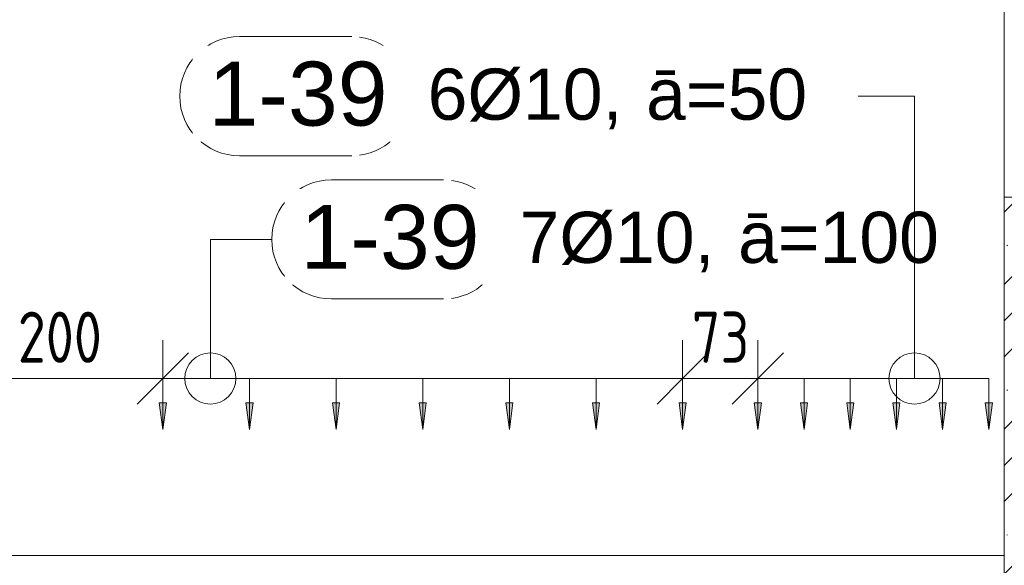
# Model space of a CAD drawing. Header units: millimetres. Extents: x -25607 to 9385, y 1894 to 10168.
# Tile 163 of 181: x 6638 to 7599, y 6010 to 6544. Entities that reach past the tile are written whole.
import ezdxf

# ---------------------------------------------------------------- set-up
doc = ezdxf.new("R2010")
doc.units = ezdxf.units.MM
for name, color, linetype, lineweight in [('A-ANNO-DIMS', 211, 'Continuous', 5), ('A-ANNO-DIMS-25', 211, 'Continuous', 5), ('S-BEAM', 12, 'Continuous', 9), ('S-COLS', 52, 'Continuous', 9), ('S-RBAR-IDEN', 171, 'Continuous', 5)]:
    doc.layers.add(name, color=color, linetype=linetype, lineweight=lineweight)
doc.styles.add('Arial', font='arial.ttf', dxfattribs={"height": 50})
doc.styles.add('Arial_1', font='arial.ttf', dxfattribs={"height": 62.5})
doc.styles.add('ISOCPEUR_2', font='isocpeur.ttf', dxfattribs={"width": 0.8, "height": 50})
doc.dimstyles.new('Vnitřní', dxfattribs={"dimscale": 304.8, "dimtxt": 49.799059, "dimasz": 0.164042, "dimexe": 0.123031, "dimexo": 0.0625, "dimgap": 0, "dimtad": 1, "dimdec": 0, "dimzin": 0, "dimdsep": 46, "dimtxsty": 'ISOCPEUR_2', "dimblk1": 'OBLIQUE', "dimblk2": 'OBLIQUE', "dimsah": 1, "dimcen": 0.09, "dimdle": 0.123031, "dimazin": 0, "dimtfac": 1, "dimtdec": 4, "dimtix": 1, "dimtmove": 0, "dimatfit": 3, "dimfxl": 0.123031, "dimfxlon": 1, "dimtvp": 1, "dimtolj": 1, "dimtzin": 0, "dimarcsym": 2})
doc.dimstyles.new('Výztuž_kusy__řezy__3', dxfattribs={"dimscale": 304.8, "dimtxt": 0.18, "dimasz": 0, "dimexe": 0, "dimexo": 0.0625, "dimgap": 0.082021, "dimtad": 1, "dimdec": 0, "dimzin": 0, "dimdsep": 46, "dimtxsty": 'Arial_1', "dimblk1": 'NONE', "dimblk2": 'NONE', "dimsah": 1, "dimcen": 0.09, "dimazin": 0, "dimtfac": 1, "dimtdec": 4, "dimtix": 1, "dimtmove": 0, "dimatfit": 3, "dimfxl": 0.164042, "dimfxlon": 1, "dimtvp": 1, "dimtfill": 1, "dimtolj": 1, "dimtzin": 0, "dimarcsym": 2})

# ---------------------------------------------------------------- blocks, each defined once
blk = doc.blocks.new('DIMBLOCK529-V5')
at = {"layer": 'A-ANNO-DIMS-25'}
for points in [[(6777.58, 6142.89), (6781.04, 6169.18), (6774.12, 6169.18)], [(6862.2, 6142.89), (6865.66, 6169.18), (6858.74, 6169.18)]]:
    blk.add_hatch(color=256, dxfattribs=at).paths.add_polyline_path(points)
for p, q in [((6777.58, 6192.89), (6862.2, 6192.89)), ((6777.58, 6192.89), (6777.58, 6192.89)), ((6777.58, 6192.89), (6777.58, 6142.89)), ((6862.2, 6192.89), (6862.2, 6192.89)), ((6862.2, 6192.89), (6862.2, 6142.89)), ((6781.04, 6169.18), (6774.12, 6169.18)), ((6774.12, 6169.18), (6777.58, 6142.89)), ((6777.58, 6142.89), (6781.04, 6169.18)), ((6865.66, 6169.18), (6858.74, 6169.18)), ((6858.74, 6169.18), (6862.2, 6142.89)), ((6862.2, 6142.89), (6865.66, 6169.18))]:
    blk.add_line(p, q, dxfattribs=at)
blk = doc.blocks.new('_None')
blk = doc.blocks.new('DIMBLOCK530-V5')
at = {"layer": 'A-ANNO-DIMS-25'}
for points in [[(6862.2, 6142.89), (6865.66, 6169.18), (6858.74, 6169.18)], [(6946.81, 6142.89), (6950.27, 6169.18), (6943.35, 6169.18)]]:
    blk.add_hatch(color=256, dxfattribs=at).paths.add_polyline_path(points)
for p, q in [((6862.2, 6192.89), (6946.81, 6192.89)), ((6862.2, 6192.89), (6862.2, 6192.89)), ((6862.2, 6192.89), (6862.2, 6142.89)), ((6946.81, 6192.89), (6946.81, 6192.89)), ((6946.81, 6192.89), (6946.81, 6142.89)), ((6865.66, 6169.18), (6858.74, 6169.18)), ((6858.74, 6169.18), (6862.2, 6142.89)), ((6862.2, 6142.89), (6865.66, 6169.18)), ((6950.27, 6169.18), (6943.35, 6169.18)), ((6943.35, 6169.18), (6946.81, 6142.89)), ((6946.81, 6142.89), (6950.27, 6169.18))]:
    blk.add_line(p, q, dxfattribs=at)
blk = doc.blocks.new('DIMBLOCK531-V5')
at = {"layer": 'A-ANNO-DIMS-25'}
for points in [[(6946.81, 6142.89), (6950.27, 6169.18), (6943.35, 6169.18)], [(7031.43, 6142.89), (7034.89, 6169.18), (7027.97, 6169.18)]]:
    blk.add_hatch(color=256, dxfattribs=at).paths.add_polyline_path(points)
for p, q in [((6946.81, 6192.89), (7031.43, 6192.89)), ((6946.81, 6192.89), (6946.81, 6192.89)), ((6946.81, 6192.89), (6946.81, 6142.89)), ((7031.43, 6192.89), (7031.43, 6192.89)), ((7031.43, 6192.89), (7031.43, 6142.89)), ((6950.27, 6169.18), (6943.35, 6169.18)), ((6943.35, 6169.18), (6946.81, 6142.89)), ((6946.81, 6142.89), (6950.27, 6169.18)), ((7034.89, 6169.18), (7027.97, 6169.18)), ((7027.97, 6169.18), (7031.43, 6142.89)), ((7031.43, 6142.89), (7034.89, 6169.18))]:
    blk.add_line(p, q, dxfattribs=at)
blk = doc.blocks.new('DIMBLOCK532-V5')
at = {"layer": 'A-ANNO-DIMS-25'}
for points in [[(7031.43, 6142.89), (7034.89, 6169.18), (7027.97, 6169.18)], [(7116.04, 6142.89), (7119.5, 6169.18), (7112.58, 6169.18)]]:
    blk.add_hatch(color=256, dxfattribs=at).paths.add_polyline_path(points)
for p, q in [((7031.43, 6192.89), (7116.04, 6192.89)), ((7031.43, 6192.89), (7031.43, 6192.89)), ((7031.43, 6192.89), (7031.43, 6142.89)), ((7116.04, 6192.89), (7116.04, 6192.89)), ((7116.04, 6192.89), (7116.04, 6142.89)), ((7034.89, 6169.18), (7027.97, 6169.18)), ((7027.97, 6169.18), (7031.43, 6142.89)), ((7031.43, 6142.89), (7034.89, 6169.18)), ((7119.5, 6169.18), (7112.58, 6169.18)), ((7112.58, 6169.18), (7116.04, 6142.89)), ((7116.04, 6142.89), (7119.5, 6169.18))]:
    blk.add_line(p, q, dxfattribs=at)
blk = doc.blocks.new('DIMBLOCK533-V5')
at = {"layer": 'A-ANNO-DIMS-25'}
for points in [[(7116.04, 6142.89), (7119.5, 6169.18), (7112.58, 6169.18)], [(7200.66, 6142.89), (7204.12, 6169.18), (7197.2, 6169.18)]]:
    blk.add_hatch(color=256, dxfattribs=at).paths.add_polyline_path(points)
for p, q in [((7116.04, 6192.89), (7200.66, 6192.89)), ((7116.04, 6192.89), (7116.04, 6192.89)), ((7116.04, 6192.89), (7116.04, 6142.89)), ((7200.66, 6192.89), (7200.66, 6192.89)), ((7200.66, 6192.89), (7200.66, 6142.89)), ((7119.5, 6169.18), (7112.58, 6169.18)), ((7112.58, 6169.18), (7116.04, 6142.89)), ((7116.04, 6142.89), (7119.5, 6169.18)), ((7204.12, 6169.18), (7197.2, 6169.18)), ((7197.2, 6169.18), (7200.66, 6142.89)), ((7200.66, 6142.89), (7204.12, 6169.18))]:
    blk.add_line(p, q, dxfattribs=at)
blk = doc.blocks.new('DIMBLOCK534-V5')
at = {"layer": 'A-ANNO-DIMS-25'}
for points in [[(7200.66, 6142.89), (7204.12, 6169.18), (7197.2, 6169.18)], [(7285.27, 6142.89), (7288.73, 6169.18), (7281.81, 6169.18)]]:
    blk.add_hatch(color=256, dxfattribs=at).paths.add_polyline_path(points)
for p, q in [((7200.66, 6192.89), (7285.27, 6192.89)), ((7200.66, 6192.89), (7200.66, 6192.89)), ((7200.66, 6192.89), (7200.66, 6142.89)), ((7285.27, 6192.89), (7285.27, 6192.89)), ((7285.27, 6192.89), (7285.27, 6142.89)), ((7204.12, 6169.18), (7197.2, 6169.18)), ((7197.2, 6169.18), (7200.66, 6142.89)), ((7200.66, 6142.89), (7204.12, 6169.18)), ((7288.73, 6169.18), (7281.81, 6169.18)), ((7281.81, 6169.18), (7285.27, 6142.89)), ((7285.27, 6142.89), (7288.73, 6169.18))]:
    blk.add_line(p, q, dxfattribs=at)
blk = doc.blocks.new('DIMBLOCK535-V5')
at = {"layer": 'A-ANNO-DIMS-25'}
for points in [[(6777.58, 6142.89), (6781.04, 6169.18), (6774.12, 6169.18)], [(6862.2, 6142.89), (6865.66, 6169.18), (6858.74, 6169.18)], [(6946.81, 6142.89), (6950.27, 6169.18), (6943.35, 6169.18)], [(7031.43, 6142.89), (7034.89, 6169.18), (7027.97, 6169.18)], [(7116.04, 6142.89), (7119.5, 6169.18), (7112.58, 6169.18)], [(7200.66, 6142.89), (7204.12, 6169.18), (7197.2, 6169.18)], [(7285.27, 6142.89), (7288.73, 6169.18), (7281.81, 6169.18)]]:
    blk.add_hatch(color=256, dxfattribs=at).paths.add_polyline_path(points)
for p, q in [((6777.58, 6192.89), (7285.27, 6192.89)), ((6777.58, 6192.89), (6862.2, 6192.89)), ((6777.58, 6192.89), (6777.58, 6192.89)), ((6777.58, 6192.89), (6777.58, 6142.89)), ((6862.2, 6192.89), (6946.81, 6192.89)), ((6862.2, 6192.89), (6862.2, 6192.89)), ((6862.2, 6192.89), (6862.2, 6142.89)), ((6946.81, 6192.89), (7031.43, 6192.89)), ((6946.81, 6192.89), (6946.81, 6192.89)), ((6946.81, 6192.89), (6946.81, 6142.89)), ((7031.43, 6192.89), (7116.04, 6192.89)), ((7031.43, 6192.89), (7031.43, 6192.89)), ((7031.43, 6192.89), (7031.43, 6142.89)), ((7116.04, 6192.89), (7200.66, 6192.89)), ((7116.04, 6192.89), (7116.04, 6192.89)), ((7116.04, 6192.89), (7116.04, 6142.89)), ((7200.66, 6192.89), (7285.27, 6192.89)), ((7200.66, 6192.89), (7200.66, 6192.89)), ((7200.66, 6192.89), (7200.66, 6142.89)), ((7285.27, 6192.89), (7285.27, 6192.89)), ((7285.27, 6192.89), (7285.27, 6142.89)), ((6781.04, 6169.18), (6774.12, 6169.18)), ((6774.12, 6169.18), (6777.58, 6142.89)), ((6777.58, 6142.89), (6781.04, 6169.18)), ((6865.66, 6169.18), (6858.74, 6169.18)), ((6858.74, 6169.18), (6862.2, 6142.89)), ((6862.2, 6142.89), (6865.66, 6169.18)), ((6950.27, 6169.18), (6943.35, 6169.18)), ((6943.35, 6169.18), (6946.81, 6142.89)), ((6946.81, 6142.89), (6950.27, 6169.18)), ((7034.89, 6169.18), (7027.97, 6169.18)), ((7027.97, 6169.18), (7031.43, 6142.89)), ((7031.43, 6142.89), (7034.89, 6169.18)), ((7119.5, 6169.18), (7112.58, 6169.18)), ((7112.58, 6169.18), (7116.04, 6142.89)), ((7116.04, 6142.89), (7119.5, 6169.18)), ((7204.12, 6169.18), (7197.2, 6169.18)), ((7197.2, 6169.18), (7200.66, 6142.89)), ((7200.66, 6142.89), (7204.12, 6169.18)), ((7288.73, 6169.18), (7281.81, 6169.18)), ((7281.81, 6169.18), (7285.27, 6142.89)), ((7285.27, 6142.89), (7288.73, 6169.18))]:
    blk.add_line(p, q, dxfattribs=at)
blk = doc.blocks.new('Popisek výztuže__BEZ NATOČENÍ_ - _Typ_ množství_PRAVÝ _řezy_-573725-V5')
at = {"layer": 'S-RBAR-IDEN'}
for p, q in [((-15461.32, 9359.75), (-15571.02, 9359.75)), ((-15571.02, 9243.32), (-15461.32, 9243.32))]:
    blk.add_line(p, q, dxfattribs=at)
for centre, start, end in [((-15571.02, 9301.53), 90, 270), ((-15461.32, 9301.53), 277.64339, 82.35661)]:
    blk.add_arc(centre, 58.22, start, end, dxfattribs=at)
blk = doc.blocks.new('DIMBLOCK536-V5')
at = {"layer": 'A-ANNO-DIMS-25'}
for points in [[(7358.75, 6142.89), (7362.21, 6169.18), (7355.29, 6169.18)], [(7403.86, 6142.89), (7407.32, 6169.18), (7400.4, 6169.18)]]:
    blk.add_hatch(color=256, dxfattribs=at).paths.add_polyline_path(points)
for p, q in [((7358.75, 6192.89), (7403.86, 6192.89)), ((7358.75, 6192.89), (7358.75, 6192.89)), ((7358.75, 6192.89), (7358.75, 6142.89)), ((7403.86, 6192.89), (7403.86, 6192.89)), ((7403.86, 6192.89), (7403.86, 6142.89)), ((7362.21, 6169.18), (7355.29, 6169.18)), ((7355.29, 6169.18), (7358.75, 6142.89)), ((7358.75, 6142.89), (7362.21, 6169.18)), ((7407.32, 6169.18), (7400.4, 6169.18)), ((7400.4, 6169.18), (7403.86, 6142.89)), ((7403.86, 6142.89), (7407.32, 6169.18))]:
    blk.add_line(p, q, dxfattribs=at)
blk = doc.blocks.new('DIMBLOCK537-V5')
at = {"layer": 'A-ANNO-DIMS-25'}
for points in [[(7403.86, 6142.89), (7407.32, 6169.18), (7400.4, 6169.18)], [(7448.97, 6142.89), (7452.43, 6169.18), (7445.5, 6169.18)]]:
    blk.add_hatch(color=256, dxfattribs=at).paths.add_polyline_path(points)
for p, q in [((7403.86, 6192.89), (7448.97, 6192.89)), ((7403.86, 6192.89), (7403.86, 6192.89)), ((7403.86, 6192.89), (7403.86, 6142.89)), ((7448.97, 6192.89), (7448.97, 6192.89)), ((7448.97, 6192.89), (7448.97, 6142.89)), ((7407.32, 6169.18), (7400.4, 6169.18)), ((7400.4, 6169.18), (7403.86, 6142.89)), ((7403.86, 6142.89), (7407.32, 6169.18)), ((7452.43, 6169.18), (7445.5, 6169.18)), ((7445.5, 6169.18), (7448.97, 6142.89)), ((7448.97, 6142.89), (7452.43, 6169.18))]:
    blk.add_line(p, q, dxfattribs=at)
blk = doc.blocks.new('DIMBLOCK538-V5')
at = {"layer": 'A-ANNO-DIMS-25'}
for points in [[(7448.97, 6142.89), (7452.43, 6169.18), (7445.5, 6169.18)], [(7494.07, 6142.89), (7497.54, 6169.18), (7490.61, 6169.18)]]:
    blk.add_hatch(color=256, dxfattribs=at).paths.add_polyline_path(points)
for p, q in [((7448.97, 6192.89), (7494.07, 6192.89)), ((7448.97, 6192.89), (7448.97, 6192.89)), ((7448.97, 6192.89), (7448.97, 6142.89)), ((7494.07, 6192.89), (7494.07, 6192.89)), ((7494.07, 6192.89), (7494.07, 6142.89)), ((7452.43, 6169.18), (7445.5, 6169.18)), ((7445.5, 6169.18), (7448.97, 6142.89)), ((7448.97, 6142.89), (7452.43, 6169.18)), ((7497.54, 6169.18), (7490.61, 6169.18)), ((7490.61, 6169.18), (7494.07, 6142.89)), ((7494.07, 6142.89), (7497.54, 6169.18))]:
    blk.add_line(p, q, dxfattribs=at)
blk = doc.blocks.new('DIMBLOCK539-V5')
at = {"layer": 'A-ANNO-DIMS-25'}
for points in [[(7494.07, 6142.89), (7497.54, 6169.18), (7490.61, 6169.18)], [(7539.18, 6142.89), (7542.65, 6169.18), (7535.72, 6169.18)]]:
    blk.add_hatch(color=256, dxfattribs=at).paths.add_polyline_path(points)
for p, q in [((7494.07, 6192.89), (7539.18, 6192.89)), ((7494.07, 6192.89), (7494.07, 6192.89)), ((7494.07, 6192.89), (7494.07, 6142.89)), ((7539.18, 6192.89), (7539.18, 6192.89)), ((7539.18, 6192.89), (7539.18, 6142.89)), ((7497.54, 6169.18), (7490.61, 6169.18)), ((7490.61, 6169.18), (7494.07, 6142.89)), ((7494.07, 6142.89), (7497.54, 6169.18)), ((7542.65, 6169.18), (7535.72, 6169.18)), ((7535.72, 6169.18), (7539.18, 6142.89)), ((7539.18, 6142.89), (7542.65, 6169.18))]:
    blk.add_line(p, q, dxfattribs=at)
blk = doc.blocks.new('DIMBLOCK540-V5')
at = {"layer": 'A-ANNO-DIMS-25'}
for points in [[(7539.18, 6142.89), (7542.65, 6169.18), (7535.72, 6169.18)], [(7584.29, 6142.89), (7587.75, 6169.18), (7580.83, 6169.18)]]:
    blk.add_hatch(color=256, dxfattribs=at).paths.add_polyline_path(points)
for p, q in [((7539.18, 6192.89), (7584.29, 6192.89)), ((7539.18, 6192.89), (7539.18, 6192.89)), ((7539.18, 6192.89), (7539.18, 6142.89)), ((7584.29, 6192.89), (7584.29, 6192.89)), ((7584.29, 6192.89), (7584.29, 6142.89)), ((7542.65, 6169.18), (7535.72, 6169.18)), ((7535.72, 6169.18), (7539.18, 6142.89)), ((7539.18, 6142.89), (7542.65, 6169.18)), ((7587.75, 6169.18), (7580.83, 6169.18)), ((7580.83, 6169.18), (7584.29, 6142.89)), ((7584.29, 6142.89), (7587.75, 6169.18))]:
    blk.add_line(p, q, dxfattribs=at)
blk = doc.blocks.new('DIMBLOCK541-V5')
at = {"layer": 'A-ANNO-DIMS-25'}
for points in [[(7358.75, 6142.89), (7362.21, 6169.18), (7355.29, 6169.18)], [(7403.86, 6142.89), (7407.32, 6169.18), (7400.4, 6169.18)], [(7448.97, 6142.89), (7452.43, 6169.18), (7445.5, 6169.18)], [(7494.07, 6142.89), (7497.54, 6169.18), (7490.61, 6169.18)], [(7539.18, 6142.89), (7542.65, 6169.18), (7535.72, 6169.18)], [(7584.29, 6142.89), (7587.75, 6169.18), (7580.83, 6169.18)]]:
    blk.add_hatch(color=256, dxfattribs=at).paths.add_polyline_path(points)
for p, q in [((7358.75, 6192.89), (7584.29, 6192.89)), ((7358.75, 6192.89), (7403.86, 6192.89)), ((7358.75, 6192.89), (7358.75, 6192.89)), ((7358.75, 6192.89), (7358.75, 6142.89)), ((7403.86, 6192.89), (7448.97, 6192.89)), ((7403.86, 6192.89), (7403.86, 6192.89)), ((7403.86, 6192.89), (7403.86, 6142.89)), ((7448.97, 6192.89), (7494.07, 6192.89)), ((7448.97, 6192.89), (7448.97, 6192.89)), ((7448.97, 6192.89), (7448.97, 6142.89)), ((7494.07, 6192.89), (7539.18, 6192.89)), ((7494.07, 6192.89), (7494.07, 6192.89)), ((7494.07, 6192.89), (7494.07, 6142.89)), ((7539.18, 6192.89), (7584.29, 6192.89)), ((7539.18, 6192.89), (7539.18, 6192.89)), ((7539.18, 6192.89), (7539.18, 6142.89)), ((7584.29, 6192.89), (7584.29, 6192.89)), ((7584.29, 6192.89), (7584.29, 6142.89)), ((7362.21, 6169.18), (7355.29, 6169.18)), ((7355.29, 6169.18), (7358.75, 6142.89)), ((7358.75, 6142.89), (7362.21, 6169.18)), ((7407.32, 6169.18), (7400.4, 6169.18)), ((7400.4, 6169.18), (7403.86, 6142.89)), ((7403.86, 6142.89), (7407.32, 6169.18)), ((7452.43, 6169.18), (7445.5, 6169.18)), ((7445.5, 6169.18), (7448.97, 6142.89)), ((7448.97, 6142.89), (7452.43, 6169.18)), ((7497.54, 6169.18), (7490.61, 6169.18)), ((7490.61, 6169.18), (7494.07, 6142.89)), ((7494.07, 6142.89), (7497.54, 6169.18)), ((7542.65, 6169.18), (7535.72, 6169.18)), ((7535.72, 6169.18), (7539.18, 6142.89)), ((7539.18, 6142.89), (7542.65, 6169.18)), ((7587.75, 6169.18), (7580.83, 6169.18)), ((7580.83, 6169.18), (7584.29, 6142.89)), ((7584.29, 6142.89), (7587.75, 6169.18))]:
    blk.add_line(p, q, dxfattribs=at)
blk = doc.blocks.new('DIMBLOCK701-V5')
at = {"layer": 'A-ANNO-DIMS-25'}
for p, q in [((6577.58, 6192.89), (6577.58, 6230.39)), ((6777.58, 6192.89), (6777.58, 6230.39)), ((6577.58, 6192.89), (6602.58, 6217.89)), ((6777.58, 6192.89), (6802.58, 6217.89)), ((6540.08, 6192.89), (6815.08, 6192.89)), ((6577.58, 6192.89), (6552.58, 6167.89)), ((6577.58, 6192.89), (6577.58, 6155.39)), ((6777.58, 6192.89), (6752.58, 6167.89)), ((6777.58, 6192.89), (6777.58, 6155.39))]:
    blk.add_line(p, q, dxfattribs=at)
at = {"layer": 'A-ANNO-DIMS-25', "color": 0, "insert": (6635.92, 6258.22), "char_height": 50, "width": 99.9812, "attachment_point": 1, "line_spacing_factor": 1.149209, "style": 'ISOCPEUR_2'}
blk.add_mtext('200', dxfattribs=at)
blk = doc.blocks.new('_Oblique')
at = {"color": 0, "linetype": 'ByBlock', "lineweight": -2}
blk.add_line((-0.5, -0.5), (0.5, 0.5), dxfattribs=at)
blk = doc.blocks.new('DIMBLOCK702-V5')
at = {"layer": 'A-ANNO-DIMS-25'}
for p, q in [((7285.27, 6192.89), (7285.27, 6230.39)), ((7358.75, 6192.89), (7358.75, 6230.39)), ((7285.27, 6192.89), (7310.27, 6217.89)), ((7358.75, 6192.89), (7383.75, 6217.89)), ((7247.77, 6192.89), (7396.25, 6192.89)), ((7285.27, 6192.89), (7260.27, 6167.89)), ((7285.27, 6192.89), (7285.27, 6155.39)), ((7358.75, 6192.89), (7333.75, 6167.89)), ((7358.75, 6192.89), (7358.75, 6155.39))]:
    blk.add_line(p, q, dxfattribs=at)
at = {"layer": 'A-ANNO-DIMS-25', "color": 0, "insert": (7294.24, 6258.22), "char_height": 50, "width": 66.6541, "attachment_point": 1, "line_spacing_factor": 1.149209, "style": 'ISOCPEUR_2'}
blk.add_mtext('73', dxfattribs=at)

msp = doc.modelspace()

# ---------------------------------------------------------------- hatches: boundary and pattern name
at = {"layer": 'S-BEAM', "lineweight": 5}
h = msp.add_hatch(dxfattribs=at)
h.set_pattern_fill('FP_2', color=256, style=0, pattern_type=2)
h.set_pattern_definition([(45, (2996.86, 5500.453), (-35.35534, 35.35534), []), (45, (3032.214, 5500.453), (-17.67767, 53.033), [25, -12.5, 0.8382, -11.662])])
h.paths.add_polyline_path([(7599.44, 5770), (7649.44, 5770), (7649.44, 5795), (7634.49, 5795), (7634.49, 5807.8), (7599.44, 5807.8), (7599.44, 5777)])
h.paths.add_polyline_path([(8020.44, 6324), (8022.44, 6323.46), (8023.91, 6322), (8024.44, 6320), (8023.91, 6318), (8022.44, 6316.54), (8021.48, 6316.14), (8020.83, 6321.04)])
h.paths.add_polyline_path([(8020.44, 6224), (8022.44, 6223.46), (8023.91, 6222), (8024.44, 6220), (8023.91, 6218), (8022.44, 6216.54), (8021.48, 6216.14), (8020.83, 6221.04)])
h.paths.add_polyline_path([(8020.44, 6124), (8022.44, 6123.46), (8023.91, 6122), (8024.44, 6120), (8023.91, 6118), (8022.44, 6116.54), (8021.48, 6116.14), (8020.83, 6121.04)])
h.paths.add_polyline_path([(8020.44, 6024), (8022.44, 6023.46), (8023.91, 6022), (8024.44, 6020), (8023.91, 6018), (8022.44, 6016.54), (8021.48, 6016.14), (8020.83, 6021.04)])
h.paths.add_polyline_path([(8020.44, 5924), (8022.44, 5923.46), (8023.91, 5922), (8024.44, 5920), (8023.91, 5918), (8022.44, 5916.54), (8021.48, 5916.14), (8020.83, 5921.04)])
h.paths.add_polyline_path([(7999.44, 5770), (8049.44, 5770), (8049.44, 6370), (8014.39, 6370), (8014.58, 6324), (8020.44, 6324), (8020.44, 6316), (8014.39, 6316), (8014.58, 6224), (8020.44, 6224), (8020.44, 6216), (8014.39, 6216), (8014.58, 6124), (8020.44, 6124), (8020.44, 6116), (8014.39, 6116), (8014.58, 6024), (8020.44, 6024), (8020.44, 6016), (8014.39, 6016), (8014.39, 5982.8), (8024.38, 5982.8), (8024.38, 5957.8), (8014.39, 5957.8), (8014.58, 5924), (8020.44, 5924), (8020.44, 5916), (8014.39, 5916), (8014.39, 5832.8), (8024.44, 5832.8), (8024.44, 5807.8), (8014.39, 5807.8), (8014.39, 5795), (7999.44, 5795)])
h.paths.add_polyline_path([(7634.49, 5832.8), (7634.3, 5916), (7628.44, 5916.14), (7628.44, 5924), (7634.49, 5924), (7634.49, 5957.8), (7599.44, 5957.8), (7599.44, 5832.8), (7630.84, 5832.8)])
h.paths.add_polyline_path([(7958.02, 5870), (7996.39, 5870), (7996.39, 5916), (7652.49, 5916), (7652.49, 5870), (7913.7, 5870)])
h.paths.add_polyline_path([(7627.41, 5916.14), (7626.44, 5916.54), (7624.98, 5918), (7624.44, 5920), (7624.98, 5922), (7626.44, 5923.46), (7628.44, 5924), (7627.78, 5918.96)])
h.paths.add_polyline_path([(7652.49, 5924), (7996.39, 5924), (7996.39, 5957.8), (7652.49, 5957.8)])
h.paths.add_polyline_path([(7599.44, 5982.8), (7634.49, 5982.8), (7634.3, 6016), (7628.44, 6016.14), (7628.44, 6024), (7634.49, 6024), (7634.3, 6116), (7628.44, 6116.14), (7628.44, 6124), (7634.49, 6124), (7634.3, 6216), (7628.44, 6216.14), (7628.44, 6224), (7634.49, 6224), (7634.3, 6316), (7628.44, 6316.14), (7628.44, 6324), (7634.49, 6324), (7634.49, 6370), (7599.44, 6370), (7599.44, 6026.43)])
h.paths.add_polyline_path([(7992.79, 5982.8), (7996.39, 5982.8), (7996.39, 6016), (7652.49, 6016), (7652.49, 5982.8), (7989.54, 5982.8)])
h.paths.add_polyline_path([(7627.41, 6016.14), (7626.44, 6016.54), (7624.98, 6018), (7624.44, 6020), (7624.98, 6022), (7626.44, 6023.46), (7628.44, 6024), (7627.78, 6018.96)])
h.paths.add_polyline_path([(7986.3, 6024), (7996.39, 6024), (7996.39, 6116), (7652.49, 6116), (7652.49, 6024), (7958.02, 6024)])
h.paths.add_polyline_path([(7627.41, 6116.14), (7626.44, 6116.54), (7624.98, 6118), (7624.44, 6120), (7624.98, 6122), (7626.44, 6123.46), (7628.44, 6124), (7627.78, 6118.96)])
h.paths.add_polyline_path([(7652.49, 6124), (7996.39, 6124), (7996.39, 6216), (7652.49, 6216), (7652.49, 6192.73)])
h.paths.add_polyline_path([(7627.41, 6216.14), (7626.44, 6216.54), (7624.98, 6218), (7624.44, 6220), (7624.98, 6222), (7626.44, 6223.46), (7628.44, 6224), (7627.78, 6218.96)])
h.paths.add_polyline_path([(7738.1, 6224), (7996.39, 6224), (7996.39, 6316), (7652.49, 6316), (7652.49, 6224), (7716.24, 6224)])
h.paths.add_polyline_path([(7627.41, 6316.14), (7626.44, 6316.54), (7624.98, 6318), (7624.44, 6320), (7624.98, 6322), (7626.44, 6323.46), (7628.44, 6324), (7627.78, 6318.96)])
h.paths.add_polyline_path([(7958.02, 6324), (7996.39, 6324), (7996.39, 6370), (7652.49, 6370), (7652.49, 6324), (7913.7, 6324)])

# ---------------------------------------------------------------- linework, layer by layer
at = {"layer": 'S-BEAM', "lineweight": 18}
for p, q in [((8049.44, 6370), (7599.44, 6370)), ((7599.44, 6370), (7599.44, 5770))]:
    msp.add_line(p, q, dxfattribs=at)
at = {"layer": 'S-BEAM'}
msp.add_line((7599.44, 6020), (4359.44, 6020), dxfattribs=at)
msp.add_line((7599.44, 6020), (4359.44, 6020), dxfattribs=at)
at = {"layer": 'S-COLS'}
for p, q in [((7599.44, 8670), (7599.44, 6370)), ((7599.44, 6020), (7599.44, 8670))]:
    msp.add_line(p, q, dxfattribs=at)
at = {"layer": 'S-RBAR-IDEN'}
for p, q in [((7511.68, 6468.77), (7411.72, 6468.77)), ((6823.97, 6328.83), (6883.95, 6328.83)), ((6823.97, 6192.89), (6823.97, 6328.83))]:
    msp.add_line(p, q, dxfattribs=at)
for centre in [(6823.97, 6192.89), (7511.68, 6192.89)]:
    msp.add_circle(centre, 25, dxfattribs=at)

# ---------------------------------------------------------------- block references
for p in [(22423.33, -2832.76), (22513.18, -2972.7)]:
    msp.add_blockref('Popisek výztuže__BEZ NATOČENÍ_ - _Typ_ množství_PRAVÝ _řezy_-573725-V5', p, dxfattribs=at)

# ---------------------------------------------------------------- texts
at = {"layer": 'S-RBAR-IDEN', "char_height": 50, "attachment_point": 1, "style": 'Arial', "bg_fill": 3, "box_fill_scale": 1.25, "bg_fill_color": 256, "bg_fill_true_color": 13158600, "bg_fill_transparency": 0}
for s, insert, width in [('6Ø10, ', (7036.22, 6495.77), 258.5442), ('ā=50', (7249.54, 6495.77), 194.4092), ('7Ø10, ', (7126.07, 6355.83), 258.5442), ('ā=100', (7339.39, 6355.83), 242.5105)]:
    msp.add_mtext(s, dxfattribs=dict(at, insert=insert, width=width))

# ---------------------------------------------------------------- dimensions: what is measured, and where the dimension line sits
at = {"layer": 'A-ANNO-DIMS'}
for base, p1, p2, override, picture, middle in [((6777.58, 6192.89), (6577.58, 6155.39), (6777.58, 6155.39), {"dimpost": '<>', "dimfxl": 200}, 'DIMBLOCK701-V5', (6677.58, 6217.89)), ((7358.75, 6192.89), (7285.27, 6155.39), (7358.75, 6155.39), {"dimpost": '<>', "dimfxl": 73.475454}, 'DIMBLOCK702-V5', (7322.01, 6217.89))]:
    dim = msp.add_linear_dim(base=base, p1=p1, p2=p2, dimstyle='Vnitřní', override=override, dxfattribs=at)
    dim.commit()
    dim.dimension.update_dxf_attribs({"geometry": picture, "text_midpoint": middle})
for base, p1, p2, text, override, picture, middle in [((7285.27, 6192.89), (6777.58, 6142.89), (7285.27, 6142.89), '85 508', {"dimpost": '<>', "dimblk1": 'None', "dimblk2": 'None', "dimsah": 1, "dimfxl": 507.691117}, 'DIMBLOCK535-V5', (7031.43, 6249.8)), ((7584.29, 6192.89), (7358.75, 6142.89), (7584.29, 6142.89), '45 226', {"dimpost": '<>', "dimblk1": 'None', "dimblk2": 'None', "dimsah": 1, "dimfxl": 225.545226}, 'DIMBLOCK541-V5', (7471.52, 6249.8)), ((6862.2, 6192.89), (6777.58, 6142.89), (6862.2, 6142.89), ' ', {"dimpost": '<>', "dimfxl": 84.615186}, 'DIMBLOCK529-V5', (6819.89, 6192.89)), ((6946.81, 6192.89), (6862.2, 6142.89), (6946.81, 6142.89), ' ', {"dimpost": '<>', "dimfxl": 84.615186}, 'DIMBLOCK530-V5', (6904.5, 6192.89)), ((7031.43, 6192.89), (6946.81, 6142.89), (7031.43, 6142.89), ' ', {"dimpost": '<>', "dimfxl": 84.615186}, 'DIMBLOCK531-V5', (6989.12, 6192.89)), ((7116.04, 6192.89), (7031.43, 6142.89), (7116.04, 6142.89), ' ', {"dimpost": '<>', "dimfxl": 84.615186}, 'DIMBLOCK532-V5', (7073.73, 6192.89)), ((7200.66, 6192.89), (7116.04, 6142.89), (7200.66, 6142.89), ' ', {"dimpost": '<>', "dimfxl": 84.615186}, 'DIMBLOCK533-V5', (7158.35, 6192.89)), ((7285.27, 6192.89), (7200.66, 6142.89), (7285.27, 6142.89), ' ', {"dimpost": '<>', "dimfxl": 84.615186}, 'DIMBLOCK534-V5', (7242.96, 6192.89)), ((7403.86, 6192.89), (7358.75, 6142.89), (7403.86, 6142.89), ' ', {"dimpost": '<>', "dimfxl": 45.109045}, 'DIMBLOCK536-V5', (7381.3, 6192.89)), ((7448.97, 6192.89), (7403.86, 6142.89), (7448.97, 6142.89), ' ', {"dimpost": '<>', "dimfxl": 45.109045}, 'DIMBLOCK537-V5', (7426.41, 6192.89)), ((7494.07, 6192.89), (7448.97, 6142.89), (7494.07, 6142.89), ' ', {"dimpost": '<>', "dimfxl": 45.109045}, 'DIMBLOCK538-V5', (7471.52, 6192.89)), ((7539.18, 6192.89), (7494.07, 6142.89), (7539.18, 6142.89), ' ', {"dimpost": '<>', "dimfxl": 45.109045}, 'DIMBLOCK539-V5', (7516.63, 6192.89)), ((7584.29, 6192.89), (7539.18, 6142.89), (7584.29, 6142.89), ' ', {"dimpost": '<>', "dimfxl": 45.109045}, 'DIMBLOCK540-V5', (7561.74, 6192.89))]:
    dim = msp.add_linear_dim(base=base, p1=p1, p2=p2, text=text, dimstyle='Výztuž_kusy__řezy__3', override=override, dxfattribs=at)
    dim.commit()
    dim.dimension.update_dxf_attribs({"geometry": picture, "text_midpoint": middle})

# ---------------------------------------------------------------- next in the draw order: linework, layer by layer
at = {"layer": 'S-RBAR-IDEN'}
msp.add_line((7511.68, 6192.89), (7511.68, 6468.77), dxfattribs=at)

# ---------------------------------------------------------------- next in the draw order: texts
at = {"layer": 'S-RBAR-IDEN', "char_height": 62.5, "width": 210.443, "attachment_point": 1, "style": 'Arial_1', "bg_fill": 3, "box_fill_scale": 1.25, "bg_fill_color": 256, "bg_fill_true_color": 13158600, "bg_fill_transparency": 0}
for insert in [(6822.23, 6502.52), (6912.08, 6362.58)]:
    msp.add_mtext('1-39', dxfattribs=dict(at, insert=insert))

doc.saveas('drawing.dxf')
